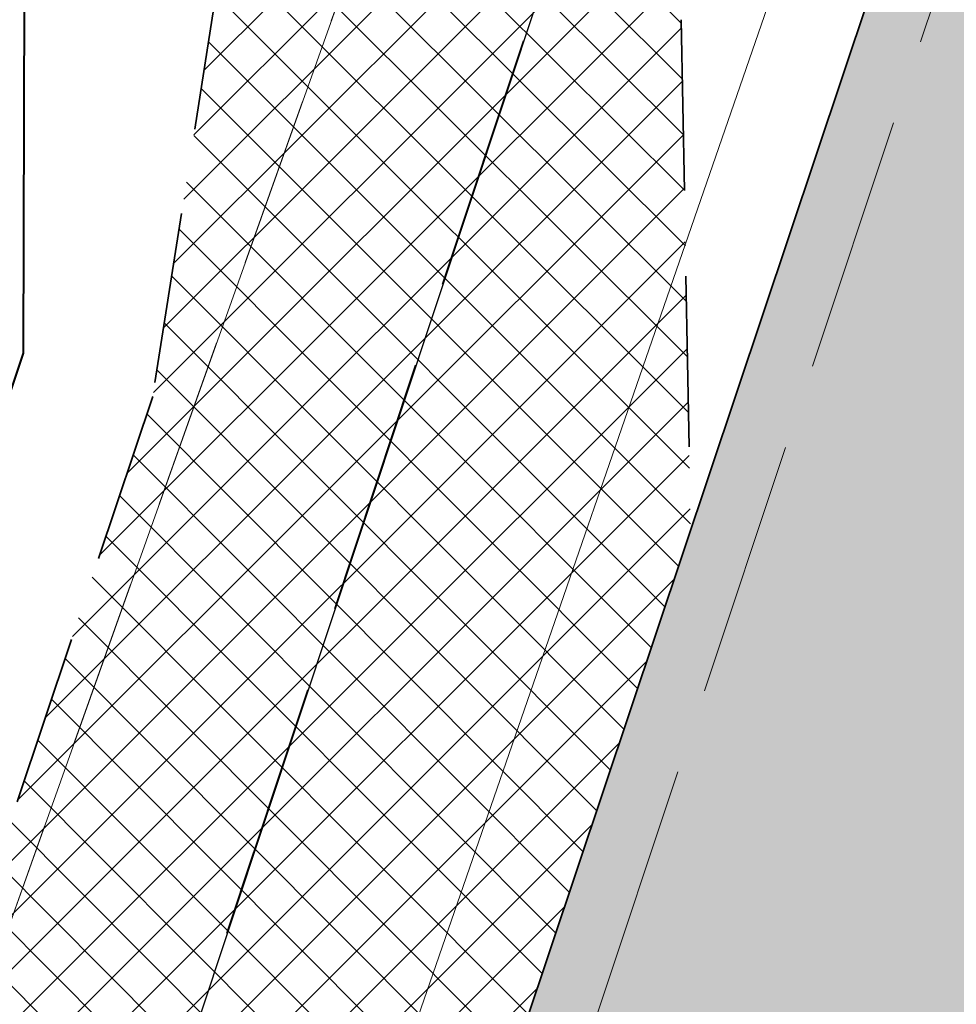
# Model space of a CAD drawing. Header units: metres. Extents: x 6599594 to 6600699, y 5687867 to 5691114.
# Tile 67 of 256: x 6599853.44 to 6599858.91, y 5688585.83 to 5688591.59. Entities that reach past the tile are written whole.
import ezdxf

# ---------------------------------------------------------------- set-up
doc = ezdxf.new("R2010")
doc.units = ezdxf.units.M
doc.header["$MEASUREMENT"] = 0
for name, pattern in [('1', [0]), ('3_EGBZ', [1.5, 1, -0.5]), ('BTO', [0]), ('BUG', [1.5, 1, -0.5]), ('GUK', [2, 1.5, -0.5]), ('GUZ', [1, 0.5, -0.5]), ('L_0_04', [1.5, 1, -0.5]), ('L_0_06', [2, 1.5, -0.5])]:
    doc.linetypes.add(name, pattern=pattern)
for name, color, linetype, lineweight in [('_dren', 30, '3_EGBZ', 40), ('_kolor chodnik', 50, '1', 5), ('_kolor jezdnia', 4, '1', 0), ('_kolor zjazdy kostka', 7, '1', 5), ('_kolor ścieżka @ 1', 10, '1', 0), ('_kraweznik', 7, 'CONTINUOUS', 35), ('_obrzeze', 10, 'BUG', 35), ('_podział mój', 201, 'BTO', 40), ('Dzialki', 130, '1', 30), ('Kontury', 252, 'GUK', 9), ('OT_Komunikacja', 7, 'CONTINUOUS', 0), ('OT_ZagospodarowanieTerenu', 7, 'CONTINUOUS', 0), ('Uzytki', 252, 'GUZ', 9)]:
    doc.layers.add(name, color=color, linetype=linetype, lineweight=lineweight)
pattern_1 = [(45, (0, 0), (-0.1414213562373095, 0.1414213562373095), []), (135, (0, 0), (-0.1414213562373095, -0.1414213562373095), [])]

# ---------------------------------------------------------------- blocks, each defined once
blk = doc.blocks.new('hhh')
at = {"layer": '_podział mój'}
for p, q in [((6599853.466151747, 5688593.232024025), (6599853.455783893, 5688589.641253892)), ((6599853.455783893, 5688589.641253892), (6599838.712247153, 5688545.593856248))]:
    blk.add_line(p, q, dxfattribs=at)

msp = doc.modelspace()

# ---------------------------------------------------------------- hatches: boundary and pattern name
at = {"layer": '_kolor chodnik'}
h = msp.add_hatch(dxfattribs=at)
h.set_pattern_fill('ANSI37', color=256, scale=1.6)
h.set_pattern_definition(pattern_1)
h.paths.add_polyline_path([(6599849.938171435, 5688542.085872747), (6599852.232147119, 5688548.938742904), (6599853.573135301, 5688548.489851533), (6599853.827082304, 5688549.248475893), (6599851.793849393, 5688549.929093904), (6599849.895278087, 5688548.982823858), (6599847.823506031, 5688542.793750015)])
edge = h.paths.add_edge_path()
edge.add_line((6600018.106075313, 5689087.454911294), (6600022.42781917, 5689091.229234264))
edge.add_line((6600022.42781917, 5689091.229234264), (6600020.233254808, 5689093.742094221))
edge.add_line((6600020.233254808, 5689093.742094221), (6600017.159471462, 5689091.057656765))
edge.add_arc((6600023.275194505, 5689085.385140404), 8.34143334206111, 137.1531558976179, 148.8016577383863)
edge.add_line((6600016.140105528, 5689089.706021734), (6600018.106075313, 5689087.454911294))
h.paths.add_polyline_path([(6600038.501784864, 5689187.59229436), (6600037.906968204, 5689187.700586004), (6600037.638296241, 5689186.224843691), (6600038.240083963, 5689186.115282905)])
h.paths.add_polyline_path([(6600069.098302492, 5689360.276020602), (6600068.321239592, 5689360.413462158), (6600068.064048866, 5689358.936495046), (6600068.836639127, 5689358.799546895)])
h.paths.add_polyline_path([(6600082.393785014, 5689362.950258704), (6600082.941124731, 5689366.103121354), (6600081.481377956, 5689366.361351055), (6600080.923159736, 5689363.210828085)])
h.paths.add_polyline_path([(6600074.022236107, 5689388.065861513), (6600072.983907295, 5689388.249860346), (6600072.723374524, 5689386.772538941), (6600073.760538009, 5689386.588865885)])
h.paths.add_polyline_path([(6600105.602402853, 5689486.45426531), (6600106.738797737, 5689489.760539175), (6600105.28818975, 5689490.281952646), (6600104.132785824, 5689486.965912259)])
h.paths.add_polyline_path([(6600132.519778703, 5689678.737346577), (6600131.636986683, 5689678.922259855), (6600131.330470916, 5689677.453953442), (6600132.212256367, 5689677.269208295)])
h.paths.add_polyline_path([(6600156.649397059, 5689798.7449027), (6600156.48800471, 5689797.95886096), (6600157.450195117, 5689797.757316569), (6600157.615023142, 5689798.542205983)])
h.paths.add_polyline_path([(6600189.055358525, 5689948.643107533), (6600187.902868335, 5689948.884512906), (6600187.600024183, 5689947.417400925), (6600188.748131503, 5689947.176379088)])
edge = h.paths.add_edge_path()
edge.add_line((6600204.459383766, 5690032.969035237), (6600204.153258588, 5690031.227801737))
edge.add_arc((6600202.328347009, 5690027.299936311), 4.331100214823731, 41.853001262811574, 65.08011546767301, ccw=False)
edge.add_arc((6600032.903931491, 5690051.979071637), 174.020003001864, 352.8070218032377, 353.495463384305)
edge.add_arc((6600202.372679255, 5690027.343587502), 5.999999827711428, 55.12102442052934, 69.64815978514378)
edge = h.paths.add_edge_path()
edge.add_line((6600205.046027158, 5690040.265402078), (6600204.972740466, 5690038.483452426))
edge.add_arc((6600203.986269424, 5690044.401803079), 5.999999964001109, 279.4630688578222, 294.9140560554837)
edge.add_line((6600206.513819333, 5690038.960158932), (6600206.607027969, 5690041.030672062))
edge.add_arc((6600203.986269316, 5690044.401803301), 4.270000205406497, 284.3702444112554, 307.86193139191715, ccw=False)
edge = h.paths.add_edge_path()
edge.add_arc((6600203.547470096, 5690044.558759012), 6.446878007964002, 324.43500910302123, 356.20133685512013, ccw=False)
edge.add_arc((6600203.986269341, 5690044.401803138), 6.000000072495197, 323.2169970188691, 357.4193489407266)
h.paths.add_polyline_path([(6600208.910055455, 5690121.713696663), (6600208.146285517, 5690121.748120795), (6600207.125602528, 5690121.794124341), (6600209.971605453, 5690121.665851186)])
edge = h.paths.add_edge_path()
edge.add_line((6600238.769818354, 5690481.648294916), (6600240.338176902, 5690490.87374652))
edge.add_line((6600240.338176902, 5690490.87374652), (6600241.251295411, 5690510.829461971))
edge.add_line((6600241.251295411, 5690510.829461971), (6600239.524022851, 5690510.928942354))
edge.add_line((6600239.524022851, 5690510.928942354), (6600238.633343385, 5690491.167757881))
edge.add_line((6600238.633343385, 5690491.167757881), (6600234.579716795, 5690467.661262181))
edge.add_line((6600234.579716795, 5690467.661262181), (6600234.449796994, 5690464.966873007))
edge.add_arc((6600242.443669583, 5690464.607462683), 8.001948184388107, 177.4256737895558, 268.2543056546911)
edge.add_line((6600242.199903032, 5690456.609228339), (6600242.216657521, 5690457.359274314))
edge.add_line((6600242.216657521, 5690457.359274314), (6600242.305257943, 5690458.836738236))
edge.add_arc((6600242.444504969, 5690464.607952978), 5.772894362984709, 177.0298084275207, 268.6178439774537, ccw=False)
edge.add_line((6600236.679365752, 5690464.907083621), (6600236.951876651, 5690470.95443634))
edge.add_line((6600236.951876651, 5690470.95443634), (6600238.15078669, 5690478.210832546))
edge.add_line((6600238.15078669, 5690478.210832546), (6600238.769818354, 5690481.648294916))
h.paths.add_polyline_path([(6600238.769818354, 5690481.648294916), (6600238.15078669, 5690478.210832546), (6600239.670056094, 5690477.930590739), (6600240.266710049, 5690481.376366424)])
edge = h.paths.add_edge_path()
edge.add_line((6600223.366500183, 5690460.339976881), (6600223.278629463, 5690457.997544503))
edge.add_arc((6600220.967166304, 5690465.656339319), 7.999999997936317, 286.7940807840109, 300.2738222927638)
edge.add_line((6600225.000231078, 5690458.747331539), (6600225.240084, 5690461.623695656))
edge.add_arc((6600221.105749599, 5690465.648640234), 5.76999998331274, 293.06724424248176, 315.7681070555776, ccw=False)
edge = h.paths.add_edge_path()
edge.add_arc((6600220.025145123, 5690444.676291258), 5.770000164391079, 37.996647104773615, 59.94382588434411, ccw=False)
edge.add_line((6600224.572175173, 5690448.22839199), (6600224.817793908, 5690451.081798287))
edge.add_arc((6600220.025145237, 5690444.676291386), 7.999999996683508, 53.19588653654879, 68.15166733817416)
edge.add_line((6600223.00235276, 5690452.101669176), (6600222.91504296, 5690449.670427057))
edge = h.paths.add_edge_path()
edge.add_arc((6600221.105749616, 5690465.648640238), 7.999999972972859, 328.0222308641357, 357.0132597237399)
edge.add_line((6600229.094882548, 5690465.23180147), (6600229.218816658, 5690467.593604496))
edge.add_line((6600229.218816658, 5690467.593604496), (6600228.218919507, 5690467.645774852))
edge.add_line((6600228.218919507, 5690467.645774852), (6600227.891778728, 5690461.411918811))
h.paths.add_polyline_path([(6600200.980142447, 5690012.236744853), (6600202.317278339, 5690011.956662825), (6600202.522293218, 5690012.935421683), (6600201.182321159, 5690013.216097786)])
h.paths.add_polyline_path([(6600196.457878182, 5689983.98337835), (6600195.202332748, 5689984.246370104), (6600194.899091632, 5689982.777335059), (6600196.150355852, 5689982.515240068)])
edge = h.paths.add_edge_path()
edge.add_line((6600112.305909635, 5689517.991018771), (6600112.691041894, 5689519.807934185))
edge.add_line((6600112.691041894, 5689519.807934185), (6600113.245521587, 5689522.423769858))
edge.add_line((6600113.245521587, 5689522.423769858), (6600111.553124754, 5689522.782507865))
edge.add_line((6600111.553124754, 5689522.782507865), (6600107.405864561, 5689503.21722655))
edge.add_line((6600107.405864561, 5689503.21722655), (6600099.494506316, 5689480.361667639))
edge.add_line((6600099.494506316, 5689480.361667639), (6600099.182814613, 5689478.891218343))
edge.add_arc((6600107.008997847, 5689477.232359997), 8.000059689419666, 168.0325629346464, 257.7529108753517)
edge.add_line((6600105.311960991, 5689469.414366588), (6600105.784990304, 5689471.593619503))
edge.add_arc((6600107.008927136, 5689477.232314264), 5.769999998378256, 168.0321375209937, 257.7533362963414, ccw=False)
edge.add_line((6600101.364343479, 5689478.42879883), (6600101.647245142, 5689479.76342708))
edge.add_line((6600101.647245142, 5689479.76342708), (6600104.132785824, 5689486.965912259))
edge.add_line((6600104.132785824, 5689486.965912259), (6600105.28818975, 5689490.281952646))
edge.add_line((6600105.28818975, 5689490.281952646), (6600108.240043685, 5689498.809726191))
edge.add_line((6600108.240043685, 5689498.809726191), (6600112.305909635, 5689517.991018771))
h.paths.add_polyline_path([(6600136.009573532, 5689645.499114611), (6600138.333647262, 5689645.012304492), (6600138.661671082, 5689646.578318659), (6600134.869459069, 5689647.372651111)])
at = {"layer": '_kolor jezdnia'}
h = msp.add_hatch(dxfattribs=at)
h.set_pattern_fill('ANSI37', color=4, scale=3.5)
h.set_pattern_definition([(45, (0, 0), (-0.3093592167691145, 0.3093592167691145), []), (135, (0, 0), (-0.3093592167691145, -0.3093592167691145), [])])
edge = h.paths.add_edge_path()
edge.add_line((6599833.066047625, 5688539.933393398), (6599850.649511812, 5688527.983462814))
edge.add_arc((6599857.337592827, 5688536.653968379), 10.95025544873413, 169.5012687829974, 232.3548431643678, ccw=False)
edge.add_arc((6599858.085851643, 5688536.618142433), 11.69295282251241, 162.2507788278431, 169.9967502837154, ccw=False)
edge.add_line((6599846.949484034, 5688540.182754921), (6599847.823506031, 5688542.793750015))
edge.add_line((6599847.823506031, 5688542.793750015), (6599849.895278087, 5688548.982823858))
edge.add_line((6599849.895278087, 5688548.982823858), (6599852.434748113, 5688556.56906746))
edge.add_line((6599852.434748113, 5688556.56906746), (6599928.48625871, 5688783.760284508))
edge.add_line((6599928.48625871, 5688783.760284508), (6599931.025728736, 5688791.34652811))
edge.add_line((6599931.025728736, 5688791.34652811), (6599996.657773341, 5688987.411326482))
edge.add_line((6599996.657773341, 5688987.411326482), (6599999.197243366, 5688994.997570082))
edge.add_line((6599999.197243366, 5688994.997570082), (6600021.930100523, 5689062.908193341))
edge.add_line((6600021.930100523, 5689062.908193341), (6600017.620224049, 5689067.371531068))
edge.add_line((6600017.620224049, 5689067.371531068), (6600016.714558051, 5689064.654078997))
edge.add_line((6600016.714558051, 5689064.654078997), (6600012.423620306, 5689051.835617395))
edge.add_line((6600012.423620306, 5689051.835617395), (6600009.884150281, 5689044.249373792))
edge.add_line((6600009.884150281, 5689044.249373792), (6599977.53516164, 5688947.612159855))
edge.add_line((6599977.53516164, 5688947.612159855), (6599974.995691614, 5688940.025916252))
edge.add_line((6599974.995691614, 5688940.025916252), (6599942.096912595, 5688841.746295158))
edge.add_line((6599942.096912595, 5688841.746295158), (6599939.557442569, 5688834.160051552))
edge.add_line((6599939.557442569, 5688834.160051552), (6599882.679288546, 5688664.246042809))
edge.add_line((6599882.679288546, 5688664.246042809), (6599880.139818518, 5688656.659799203))
edge.add_line((6599880.139818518, 5688656.659799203), (6599852.46454386, 5688573.984527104))
edge.add_line((6599852.46454386, 5688573.984527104), (6599842.470137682, 5688544.127903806))
edge.add_arc((6599835.706422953, 5688546.652910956), 7.219660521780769, 248.5480913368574, 339.52856074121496, ccw=False)
h.paths.add_polyline_path([(6600044.653202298, 5689172.271628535), (6600046.276244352, 5689181.431901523), (6600047.759199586, 5689189.801539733), (6600051.0603021, 5689208.432603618), (6600052.368792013, 5689215.817578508), (6600054.808584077, 5689229.587499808), (6600056.11707399, 5689236.972474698), (6600057.346666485, 5689243.912161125), (6600058.655146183, 5689251.297078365), (6600058.831439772, 5689252.292060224), (6600060.098987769, 5689259.445963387), (6600060.139929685, 5689259.677035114), (6600061.407468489, 5689266.830886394), (6600072.329030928, 5689328.470998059), (6600073.637511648, 5689335.855921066), (6600077.337304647, 5689356.73715072), (6600078.820259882, 5689365.106788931), (6600081.142794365, 5689378.214921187), (6600082.538516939, 5689386.092227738), (6600095.187867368, 5689457.483787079), (6600091.082877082, 5689465.8405575), (6600089.043088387, 5689454.328211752), (6600087.870641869, 5689447.711051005), (6600087.560133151, 5689445.958573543), (6600086.562151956, 5689440.326076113), (6600082.433200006, 5689417.022719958), (6600080.95024477, 5689408.65308175), (6600077.202698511, 5689387.502337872), (6600075.719743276, 5689379.132699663), (6600073.469199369, 5689366.430874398), (6600071.986244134, 5689358.061236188), (6600069.98686466, 5689346.776955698), (6600068.591142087, 5689338.899649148), (6600065.559290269, 5689321.78820693), (6600064.163567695, 5689313.910900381), (6600059.719426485, 5689288.828650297), (6600058.323703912, 5689280.951343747), (6600057.563846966, 5689276.662793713), (6600056.168124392, 5689268.785487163), (6600054.804920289, 5689261.091711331), (6600053.409197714, 5689253.21440478), (6600053.264817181, 5689252.399536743), (6600051.869094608, 5689244.522230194), (6600051.183555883, 5689240.653124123), (6600049.787833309, 5689232.775817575), (6600046.593849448, 5689214.749319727), (6600045.198126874, 5689206.872013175), (6600044.41754409, 5689202.466488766), (6600042.934588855, 5689194.096850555), (6600036.429952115, 5689157.38538759), (6600034.946996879, 5689149.01574938), (6600030.579776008, 5689124.367629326), (6600027.529365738, 5689107.151445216), (6600024.895072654, 5689094.014582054), (6600030.583685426, 5689094.264316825), (6600032.945013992, 5689106.191885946), (6600043.170247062, 5689163.901990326)])
edge = h.paths.add_edge_path()
edge.add_line((6600111.106812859, 5689535.144351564), (6600111.256844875, 5689535.85214863))
edge.add_line((6600111.256844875, 5689535.85214863), (6600112.915748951, 5689543.678261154))
edge.add_line((6600112.915748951, 5689543.678261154), (6600117.304772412, 5689564.384094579))
edge.add_line((6600117.304772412, 5689564.384094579), (6600119.067357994, 5689572.699339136))
edge.add_line((6600119.067357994, 5689572.699339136), (6600120.087667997, 5689577.512794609))
edge.add_line((6600120.087667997, 5689577.512794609), (6600121.642890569, 5689584.849775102))
edge.add_line((6600121.642890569, 5689584.849775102), (6600128.436769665, 5689616.900852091))
edge.add_line((6600128.436769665, 5689616.900852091), (6600129.991992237, 5689624.237832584))
edge.add_line((6600129.991992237, 5689624.237832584), (6600132.660554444, 5689636.827148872))
edge.add_line((6600132.660554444, 5689636.827148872), (6600133.208838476, 5689639.444704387))
edge.add_line((6600133.208838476, 5689639.444704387), (6600134.848957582, 5689647.274775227))
edge.add_line((6600134.848957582, 5689647.274775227), (6600138.97649476, 5689666.979995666))
edge.add_line((6600138.97649476, 5689666.979995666), (6600140.51410642, 5689674.320687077))
edge.add_line((6600140.51410642, 5689674.320687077), (6600145.209128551, 5689696.735129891))
edge.add_line((6600145.209128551, 5689696.735129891), (6600146.746740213, 5689704.075821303))
edge.add_line((6600146.746740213, 5689704.075821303), (6600151.462308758, 5689726.588354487))
edge.add_line((6600151.462308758, 5689726.588354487), (6600152.999920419, 5689733.929045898))
edge.add_line((6600152.999920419, 5689733.929045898), (6600155.244070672, 5689744.642813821))
edge.add_line((6600155.244070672, 5689744.642813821), (6600156.781682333, 5689751.983505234))
edge.add_line((6600156.781682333, 5689751.983505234), (6600161.635515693, 5689775.156126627))
edge.add_line((6600161.635515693, 5689775.156126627), (6600163.378142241, 5689783.475576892))
edge.add_line((6600163.378142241, 5689783.475576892), (6600163.850769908, 5689785.731942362))
edge.add_line((6600163.850769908, 5689785.731942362), (6600167.028500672, 5689800.902704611))
edge.add_line((6600167.028500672, 5689800.902704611), (6600179.49088801, 5689860.399222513))
edge.add_line((6600179.49088801, 5689860.399222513), (6600181.233514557, 5689868.718672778))
edge.add_line((6600181.233514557, 5689868.718672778), (6600181.84713393, 5689871.648144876))
edge.add_line((6600181.84713393, 5689871.648144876), (6600183.384745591, 5689878.988836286))
edge.add_line((6600183.384745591, 5689878.988836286), (6600184.935818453, 5689886.393792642))
edge.add_line((6600184.935818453, 5689886.393792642), (6600186.575937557, 5689894.223863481))
edge.add_line((6600186.575937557, 5689894.223863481), (6600194.05133812, 5689929.912074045))
edge.add_line((6600194.05133812, 5689929.912074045), (6600195.691457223, 5689937.742144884))
edge.add_line((6600195.691457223, 5689937.742144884), (6600202.915799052, 5689972.231779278))
edge.add_line((6600202.915799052, 5689972.231779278), (6600204.555918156, 5689980.061850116))
edge.add_line((6600204.555918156, 5689980.061850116), (6600206.062781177, 5689987.255744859))
edge.add_line((6600206.062781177, 5689987.255744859), (6600207.702900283, 5689995.085815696))
edge.add_line((6600207.702900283, 5689995.085815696), (6600210.232559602, 5690007.162628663))
edge.add_line((6600210.232559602, 5690007.162628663), (6600211.694938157, 5690014.144150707))
edge.add_arc((6600028.177652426, 5690052.584442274), 187.5000004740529, 348.1696294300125, 357.4195276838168)
edge.add_line((6600215.487522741, 5690044.142720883), (6600208.310270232, 5690026.480446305))
edge.add_arc((6600032.903933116, 5690051.97907145), 177.2500013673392, 348.1696294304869, 351.7289130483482, ccw=False)
edge.add_line((6600206.38894146, 5690015.640182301), (6600205.966941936, 5690013.625519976))
edge.add_line((6600205.966941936, 5690013.625519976), (6600204.326822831, 5690005.795449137))
edge.add_line((6600204.326822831, 5690005.795449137), (6600197.076961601, 5689971.183982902))
edge.add_line((6600197.076961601, 5689971.183982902), (6600195.334335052, 5689962.864532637))
edge.add_line((6600195.334335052, 5689962.864532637), (6600193.44722506, 5689953.855305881))
edge.add_line((6600193.44722506, 5689953.855305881), (6600191.909227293, 5689946.512771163))
edge.add_line((6600191.909227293, 5689946.512771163), (6600185.496844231, 5689915.899498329))
edge.add_line((6600185.496844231, 5689915.899498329), (6600183.856521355, 5689908.068454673))
edge.add_line((6600183.856521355, 5689908.068454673), (6600182.066605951, 5689899.523243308))
edge.add_line((6600182.066605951, 5689899.523243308), (6600180.32407057, 5689891.204228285))
edge.add_line((6600180.32407057, 5689891.204228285), (6600174.320344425, 5689862.541919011))
edge.add_line((6600174.320344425, 5689862.541919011), (6600172.577809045, 5689854.222903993))
edge.add_line((6600172.577809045, 5689854.222903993), (6600163.663810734, 5689811.666703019))
edge.add_line((6600163.663810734, 5689811.666703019), (6600162.023782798, 5689803.837067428))
edge.add_line((6600162.023782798, 5689803.837067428), (6600160.924220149, 5689798.587659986))
edge.add_line((6600160.924220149, 5689798.587659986), (6600159.279208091, 5689790.734229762))
edge.add_line((6600159.279208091, 5689790.734229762), (6600157.107250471, 5689780.365115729))
edge.add_line((6600157.107250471, 5689780.365115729), (6600155.462238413, 5689772.511685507))
edge.add_line((6600155.462238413, 5689772.511685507), (6600153.380318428, 5689762.572418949))
edge.add_line((6600153.380318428, 5689762.572418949), (6600151.735124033, 5689754.718118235))
edge.add_line((6600151.735124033, 5689754.718118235), (6600148.586504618, 5689739.686336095))
edge.add_line((6600148.586504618, 5689739.686336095), (6600146.885007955, 5689731.563243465))
edge.add_line((6600146.885007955, 5689731.563243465), (6600141.75088822, 5689707.052510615))
edge.add_line((6600141.75088822, 5689707.052510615), (6600140.110896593, 5689699.223048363))
edge.add_line((6600140.110896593, 5689699.223048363), (6600133.483561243, 5689667.583574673))
edge.add_line((6600133.483561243, 5689667.583574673), (6600131.860394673, 5689659.834436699))
edge.add_line((6600131.860394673, 5689659.834436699), (6600131.740984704, 5689659.26436315))
edge.add_line((6600131.740984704, 5689659.26436315), (6600130.117814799, 5689651.515209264))
edge.add_line((6600130.117814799, 5689651.515209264), (6600127.27873359, 5689637.961189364))
edge.add_line((6600127.27873359, 5689637.961189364), (6600126.924568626, 5689636.290366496))
edge.add_line((6600126.924568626, 5689636.290366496), (6600125.166244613, 5689627.995226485))
edge.add_line((6600125.166244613, 5689627.995226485), (6600118.009503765, 5689594.232298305))
edge.add_line((6600118.009503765, 5689594.232298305), (6600116.25117975, 5689585.937158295))
edge.add_line((6600116.25117975, 5689585.937158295), (6600113.665314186, 5689573.737975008))
edge.add_line((6600113.665314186, 5689573.737975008), (6600111.898534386, 5689565.402943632))
edge.add_line((6600111.898534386, 5689565.402943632), (6600104.889982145, 5689532.339115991))
edge.add_line((6600104.889982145, 5689532.339115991), (6600103.22663594, 5689524.492047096))
edge.add_line((6600103.22663594, 5689524.492047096), (6600096.623876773, 5689493.342605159))
edge.add_line((6600096.623876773, 5689493.342605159), (6600094.968986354, 5689485.535427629))
edge.add_line((6600094.968986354, 5689485.535427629), (6600094.300101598, 5689482.379870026))
edge.add_line((6600094.300101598, 5689482.379870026), (6600099.182814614, 5689478.891218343))
edge.add_line((6600099.182814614, 5689478.891218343), (6600099.494506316, 5689480.361667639))
edge.add_line((6600099.494506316, 5689480.361667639), (6600111.106812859, 5689535.144351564))
edge = h.paths.add_edge_path()
edge.add_arc((6600239.213891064, 5690851.400367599), 10.00000000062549, -2.8342403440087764, 76.13703556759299, ccw=False)
edge.add_line((6600249.201658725, 5690850.905901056), (6600249.082723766, 5690848.503524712))
edge.add_line((6600249.082723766, 5690848.503524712), (6600247.016487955, 5690806.767468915))
edge.add_line((6600247.016487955, 5690806.767468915), (6600246.092398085, 5690789.152178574))
edge.add_line((6600246.092398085, 5690789.152178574), (6600233.768116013, 5690572.015170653))
edge.add_line((6600233.768116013, 5690572.015170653), (6600228.959056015, 5690465.296202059))
edge.add_line((6600228.959056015, 5690465.296202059), (6600234.588724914, 5690465.017134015))
edge.add_line((6600234.588724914, 5690465.017134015), (6600239.262540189, 5690571.767576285))
edge.add_line((6600239.262540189, 5690571.767576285), (6600252.50503885, 5690806.400146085))
edge.add_line((6600252.50503885, 5690806.400146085), (6600254.569211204, 5690848.094521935))
edge.add_arc((6600262.559425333, 5690847.6989487), 7.999999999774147, 76.13703557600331, 177.1657596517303, ccw=False)
edge.add_line((6600264.476229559, 5690855.465921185), (6600241.609896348, 5690861.109083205))
edge = h.paths.add_edge_path()
edge.add_line((6600250.031475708, 5690451.625307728), (6600250.231741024, 5690455.772579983))
edge.add_line((6600250.231741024, 5690455.772579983), (6600246.257763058, 5690456.417303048))
edge.add_line((6600246.257763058, 5690456.417303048), (6600242.171761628, 5690456.61060902))
edge.add_arc((6600242.563100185, 5690464.586983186), 7.985968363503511, 176.9123644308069, 267.1911945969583, ccw=False)
edge.add_line((6600234.588724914, 5690465.017134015), (6600228.959056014, 5690465.296202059))
edge.add_arc((6600220.965133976, 5690465.657286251), 8.002072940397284, 267.8289300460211, 357.413716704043, ccw=False)
edge.add_line((6600220.661989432, 5690457.660957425), (6600212.406915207, 5690458.119572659))
edge.add_line((6600212.406915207, 5690458.119572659), (6600208.431872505, 5690457.817501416))
edge.add_line((6600208.431872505, 5690457.817501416), (6600208.233912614, 5690454.548331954))
edge.add_line((6600208.233912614, 5690454.548331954), (6600212.129565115, 5690453.127270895))
edge.add_line((6600212.129565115, 5690453.127270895), (6600218.640548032, 5690452.76554962))
edge.add_line((6600218.640548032, 5690452.76554962), (6600216.486747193, 5690452.885205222))
edge.add_line((6600216.486747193, 5690452.885205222), (6600220.468905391, 5690452.663974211))
edge.add_arc((6600220.025145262, 5690444.676291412), 7.99999997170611, -0.3386579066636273, 86.8201700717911, ccw=False)
edge.add_line((6600228.025005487, 5690444.629006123), (6600227.803602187, 5690439.649256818))
edge.add_line((6600227.803602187, 5690439.649256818), (6600226.885525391, 5690435.936828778))
edge.add_line((6600226.885525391, 5690435.936828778), (6600225.534849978, 5690405.967249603))
edge.add_line((6600225.534849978, 5690405.967249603), (6600226.115199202, 5690402.187514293))
edge.add_line((6600226.115199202, 5690402.187514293), (6600213.445139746, 5690121.008786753))
edge.add_line((6600213.445139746, 5690121.008786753), (6600213.352800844, 5690118.960058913))
edge.add_line((6600213.352800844, 5690118.960058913), (6600209.980184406, 5690044.131649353))
edge.add_arc((6600203.98626942, 5690044.401803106), 5.999999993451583, 257.4162346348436, 357.41934921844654, ccw=False)
edge.add_line((6600202.679069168, 5690038.545931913), (6600201.589735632, 5690033.666039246))
edge.add_line((6600201.589735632, 5690033.666039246), (6600203.67987942, 5690033.199458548))
edge.add_arc((6600202.372679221, 5690027.343587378), 5.999999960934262, -8.27108729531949, 77.41623506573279, ccw=False)
edge.add_line((6600208.310270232, 5690026.480446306), (6600215.487522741, 5690044.142720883))
edge.add_line((6600215.487522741, 5690044.142720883), (6600216.199687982, 5690059.9446614))
edge.add_line((6600216.199687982, 5690059.9446614), (6600216.537356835, 5690067.437056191))
edge.add_line((6600216.537356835, 5690067.437056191), (6600223.893528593, 5690230.66011469))
edge.add_line((6600223.893528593, 5690230.66011469), (6600224.231197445, 5690238.152509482))
edge.add_line((6600224.231197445, 5690238.152509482), (6600233.507835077, 5690443.987992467))
edge.add_arc((6600241.499722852, 5690443.627812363), 7.999999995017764, 87.29208981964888, 177.4195277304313, ccw=False)
edge.add_line((6600241.877677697, 5690451.618879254), (6600246.021541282, 5690451.422886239))
edge.add_line((6600246.021541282, 5690451.422886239), (6600246.427694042, 5690451.44338883))
edge.add_line((6600246.427694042, 5690451.44338883), (6600246.79397003, 5690451.461878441))
edge.add_line((6600246.79397003, 5690451.461878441), (6600250.031475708, 5690451.625307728))
edge = h.paths.add_edge_path()
edge.add_line((6600007.33756506, 5689086.20374581), (6600006.980466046, 5689080.740822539))
edge.add_line((6600006.980466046, 5689080.740822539), (6600007.229745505, 5689080.720859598))
edge.add_line((6600007.229745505, 5689080.720859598), (6600008.093335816, 5689080.601653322))
edge.add_line((6600008.093335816, 5689080.601653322), (6600008.702681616, 5689080.53831051))
edge.add_arc((6600008.140193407, 5689070.554142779), 9.999999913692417, -18.557800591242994, 86.77547804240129, ccw=False)
edge.add_line((6600017.620224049, 5689067.371531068), (6600021.930100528, 5689062.908193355))
edge.add_arc((6599734.83819726, 5689159.011261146), 302.7499967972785, 341.4922000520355, 343.8640860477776)
edge.add_arc((6600034.895369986, 5689072.315877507), 9.581213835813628, 98.63328270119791, 164.5273290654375, ccw=False)
edge.add_line((6600033.457137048, 5689081.788529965), (6600033.832640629, 5689081.798737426))
edge.add_line((6600033.832640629, 5689081.798737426), (6600034.422462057, 5689082.05700874))
edge.add_line((6600034.422462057, 5689082.05700874), (6600036.833623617, 5689082.139040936))
edge.add_line((6600036.833623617, 5689082.139040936), (6600036.730225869, 5689087.148851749))
edge.add_line((6600036.730225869, 5689087.148851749), (6600036.579860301, 5689087.134303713))
edge.add_arc((6600036.479565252, 5689093.136286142), 6.002820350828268, 169.1687651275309, 270.9573417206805, ccw=False)
edge.add_line((6600030.583685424, 5689094.264316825), (6600024.895072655, 5689094.014582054))
edge.add_arc((6600015.200558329, 5689096.162123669), 9.929528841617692, 271.0943432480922, 347.5094668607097, ccw=False)
edge.add_arc((6600014.909438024, 5689089.646776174), 3.446070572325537, 264.4236009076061, 278.0194998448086, ccw=False)
edge.add_line((6600014.574573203, 5689086.217014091), (6600014.299554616, 5689086.232508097))
edge.add_line((6600014.299554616, 5689086.232508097), (6600010.474232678, 5689086.448019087))
edge.add_line((6600010.474232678, 5689086.448019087), (6600007.33756506, 5689086.20374581))
edge = h.paths.add_edge_path()
edge.add_line((6600105.490725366, 5689463.953528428), (6600106.927559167, 5689464.047234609))
edge.add_line((6600106.927559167, 5689464.047234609), (6600107.835, 5689468.66))
edge.add_line((6600107.835, 5689468.66), (6600105.311960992, 5689469.414366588))
edge.add_arc((6600107.008997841, 5689477.232359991), 8.000059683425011, 168.0325628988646, 257.75291091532, ccw=False)
edge.add_line((6600099.182814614, 5689478.891218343), (6600094.300101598, 5689482.379870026))
edge.add_arc((6600586.245114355, 5689378.104238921), 502.8750369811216, 168.032376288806, 169.9522165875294)
edge.add_line((6600091.082877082, 5689465.8405575), (6600095.187867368, 5689457.483787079))
edge.add_arc((6600103.065173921, 5689456.088064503), 8.000000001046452, 77.7533362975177, 169.9524553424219, ccw=False)
edge.add_line((6600104.762140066, 5689463.906012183), (6600105.490725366, 5689463.953528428))
at = {"layer": '_kolor zjazdy kostka'}
h = msp.add_hatch(dxfattribs=at)
h.set_pattern_fill('ANSI37', color=256, scale=1.6)
h.set_pattern_definition(pattern_1)
h.paths.add_polyline_path([(6600244.137440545, 5690813.934732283), (6600242.369522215, 5690814.022127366), (6600242.097568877, 5690808.528921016), (6600243.865482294, 5690808.441426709)])
h.paths.add_polyline_path([(6600247.012128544, 5690806.679412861), (6600247.442736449, 5690815.377295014), (6600247.393289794, 5690814.378518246), (6600247.113277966, 5690808.722537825)])
h.paths.add_polyline_path([(6600242.297085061, 5690788.088808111), (6600240.958726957, 5690788.155683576), (6600240.648818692, 5690782.664569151), (6600241.987258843, 5690782.599147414)])
h.paths.add_polyline_path([(6600245.558275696, 5690780.919298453), (6600246.037231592, 5690789.405686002), (6600244.985820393, 5690788.453468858), (6600244.612601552, 5690781.981345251)])
h.paths.add_polyline_path([(6600241.348405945, 5690723.711515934), (6600242.272017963, 5690722.691689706), (6600242.749709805, 5690731.155680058), (6600241.698138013, 5690730.203317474), (6600241.472690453, 5690726.27550499)])
h.paths.add_polyline_path([(6600225.772794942, 5690394.589141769), (6600224.731429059, 5690393.637598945), (6600224.461246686, 5690387.644646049), (6600225.412923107, 5690386.603142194)])
h.paths.add_polyline_path([(6600223.012390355, 5690333.280720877), (6600223.372595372, 5690341.272607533), (6600222.32835346, 5690340.318436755), (6600222.058239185, 5690334.324941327)])
h.paths.add_polyline_path([(6600215.496388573, 5690166.390602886), (6600215.856593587, 5690174.382489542), (6600214.812834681, 5690173.428760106), (6600214.542018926, 5690167.435062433)])
h.paths.add_polyline_path([(6600212.446537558, 5690121.053392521), (6600213.399499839, 5690120.010473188), (6600213.788744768, 5690128.503024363), (6600212.745135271, 5690127.54943145)])
h.paths.add_polyline_path([(6600209.977420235, 5690121.665589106), (6600210.225142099, 5690127.162117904), (6600207.346107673, 5690127.291879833), (6600207.119593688, 5690121.794395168)])
h.paths.add_polyline_path([(6600207.950178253, 5690070.725854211), (6600204.880846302, 5690070.828947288), (6600204.643784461, 5690065.333808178), (6600207.702521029, 5690065.204598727)])
h.paths.add_polyline_path([(6600200.981479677, 5690012.236464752), (6600199.969248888, 5690007.339980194), (6600201.282587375, 5690007.064882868), (6600202.31726072, 5690011.956666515)])
h.paths.add_polyline_path([(6600193.613960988, 5689970.406358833), (6600192.398010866, 5689970.660657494), (6600191.286205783, 5689965.274578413), (6600192.486379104, 5689965.023185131)])
h.paths.add_polyline_path([(6600189.061271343, 5689948.671423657), (6600189.98413328, 5689953.050774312), (6600188.818902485, 5689953.32186217), (6600187.908781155, 5689948.91282903)])
h.paths.add_polyline_path([(6600180.976201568, 5689915.317449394), (6600179.952861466, 5689910.421322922), (6600181.008474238, 5689910.200199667), (6600182.033843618, 5689915.09540201)])
h.paths.add_polyline_path([(6600176.508279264, 5689893.538690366), (6600177.476023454, 5689893.335973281), (6600178.603605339, 5689898.719146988), (6600177.636002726, 5689898.922290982)])
h.paths.add_polyline_path([(6600179.28182965, 5689859.401159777), (6600180.522246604, 5689860.211927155), (6600181.057490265, 5689860.561775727), (6600183.598022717, 5689860.029600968), (6600184.726606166, 5689865.412570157), (6600182.186324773, 5689865.943033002), (6600181.604764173, 5689866.832779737), (6600181.024456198, 5689867.720610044)])
h.paths.add_polyline_path([(6600160.200810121, 5689810.862606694), (6600159.232772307, 5689811.065842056), (6600158.207991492, 5689806.171529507), (6600159.175735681, 5689805.968812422)])
h.paths.add_polyline_path([(6600156.49391753, 5689797.987177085), (6600155.463416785, 5689793.068691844), (6600156.431160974, 5689792.865974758), (6600157.461419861, 5689797.784520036)])
edge = h.paths.add_edge_path()
edge.add_arc((6600173.111981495, 5689800.679690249), 5.999999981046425, 204.673115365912, 239.5411154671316, ccw=False)
edge.add_arc((6600173.162096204, 5689800.685330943), 6.047914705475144, 168.3203586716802, 204.5234866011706, ccw=False)
edge.add_line((6600167.239404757, 5689801.9096668), (6600163.651667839, 5689784.781499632))
edge.add_arc((6600169.524220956, 5689783.551410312), 5.999999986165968, 139.2146049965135, 168.1696294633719, ccw=False)
edge.add_arc((6600169.524220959, 5689783.551410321), 5.999999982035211, 96.80962310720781, 139.2146050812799, ccw=False)
edge.add_line((6600168.812796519, 5689789.509083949), (6600170.070461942, 5689795.507731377))
h.paths.add_polyline_path([(6600163.526364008, 5689776.866746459), (6600166.051243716, 5689776.337874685), (6600167.179826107, 5689781.720838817), (6600164.653945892, 5689782.249920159), (6600163.941148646, 5689783.340449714), (6600163.493329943, 5689784.025580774), (6600161.750703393, 5689775.706130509), (6600162.438017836, 5689776.155376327)])
h.paths.add_polyline_path([(6600152.614191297, 5689774.643430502), (6600153.639138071, 5689779.536616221), (6600152.646757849, 5689779.744928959), (6600151.646447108, 5689774.846147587)])
h.paths.add_polyline_path([(6600150.121074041, 5689767.466820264), (6600148.177624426, 5689758.16795459), (6600149.115997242, 5689757.971390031), (6600151.066362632, 5689767.268392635)])
h.paths.add_polyline_path([(6600142.970741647, 5689739.332500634), (6600141.888449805, 5689734.142420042), (6600144.036614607, 5689733.695518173), (6600145.123068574, 5689738.882330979)])
h.paths.add_polyline_path([(6600136.256357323, 5689701.052153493), (6600137.154085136, 5689700.864096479), (6600138.287960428, 5689706.274871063), (6600137.386492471, 5689706.464182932)])
h.paths.add_polyline_path([(6600130.081494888, 5689667.099389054), (6600129.212847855, 5689667.281639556), (6600128.083282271, 5689661.898895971), (6600128.953953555, 5689661.716447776)])
h.paths.add_polyline_path([(6600128.397394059, 5689659.030340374), (6600127.554144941, 5689659.207226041), (6600126.49340855, 5689653.810049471), (6600127.269860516, 5689653.647397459)])
h.paths.add_polyline_path([(6600134.990411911, 5689640.633636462), (6600137.30714639, 5689640.148363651), (6600138.339560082, 5689645.040620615), (6600136.015486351, 5689645.500958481), (6600135.435178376, 5689646.388788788), (6600134.8548704, 5689647.276619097), (6600133.214751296, 5689639.446548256), (6600134.102581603, 5689640.026856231)])
h.paths.add_polyline_path([(6600122.164164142, 5689634.294831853), (6600121.024067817, 5689628.914244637), (6600122.015114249, 5689628.705875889), (6600123.155614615, 5689634.086346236)])
h.paths.add_polyline_path([(6600114.54207576, 5689593.450769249), (6600113.493359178, 5689593.398339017), (6600112.364315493, 5689588.045694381), (6600113.29076438, 5689587.54753241)])
h.paths.add_polyline_path([(6600110.194543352, 5689572.941097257), (6600109.20781945, 5689573.148880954), (6600108.067717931, 5689567.768269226), (6600109.05014319, 5689567.535215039)])
h.paths.add_polyline_path([(6600119.083213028, 5689565.540446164), (6600119.089125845, 5689565.542290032), (6600121.462438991, 5689565.065690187), (6600122.598093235, 5689570.447168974), (6600120.229622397, 5689570.949214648), (6600119.651446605, 5689571.8119627), (6600119.073270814, 5689572.727655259), (6600117.310757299, 5689564.412754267)])
h.paths.add_polyline_path([(6600101.698666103, 5689532.937884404), (6600100.730666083, 5689533.141679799), (6600099.694214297, 5689528.250234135), (6600100.669121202, 5689528.045267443)])
h.paths.add_polyline_path([(6600094.064021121, 5689496.827028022), (6600093.080194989, 5689497.033910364), (6600092.036590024, 5689492.143967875), (6600093.038865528, 5689491.933250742)])
h.paths.add_polyline_path([(6600083.709836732, 5689453.74980843), (6600082.738586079, 5689448.336231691), (6600084.647281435, 5689448.027407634), (6600085.606840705, 5689453.416583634)])
h.paths.add_polyline_path([(6600084.434394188, 5689446.82589514), (6600083.348896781, 5689447.018140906), (6600082.567374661, 5689442.58660872), (6600083.649300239, 5689442.394910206)])
h.paths.add_polyline_path([(6600078.04194071, 5689410.721110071), (6600078.996952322, 5689416.137564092), (6600078.054833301, 5689416.304853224), (6600077.111232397, 5689410.886043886)])
h.paths.add_polyline_path([(6600072.911565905, 5689386.768652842), (6600071.960466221, 5689381.312635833), (6600072.800073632, 5689381.16322159), (6600073.766450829, 5689386.590709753)])
h.paths.add_polyline_path([(6600082.887400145, 5689379.432062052), (6600085.278102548, 5689379.03494316), (6600086.160383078, 5689383.956496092), (6600083.759726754, 5689384.355378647), (6600083.152078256, 5689385.224725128), (6600082.544429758, 5689386.094071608), (6600081.148707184, 5689378.216765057), (6600082.018053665, 5689378.824413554)])
h.paths.add_polyline_path([(6600080.731401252, 5689363.247695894), (6600080.041469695, 5689363.369939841), (6600079.433821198, 5689364.239286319), (6600078.8261727, 5689365.1086328), (6600077.343217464, 5689356.73899459), (6600078.212563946, 5689357.346643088), (6600079.081910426, 5689357.954291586), (6600081.429189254, 5689357.564866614), (6600082.388748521, 5689362.980514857)])
h.paths.add_polyline_path([(6600069.104215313, 5689360.304336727), (6600070.063917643, 5689365.720487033), (6600069.2708267, 5689365.861009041), (6600068.327152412, 5689360.441778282)])
h.paths.add_polyline_path([(6600066.550616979, 5689345.891799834), (6600065.546169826, 5689346.069805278), (6600064.677796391, 5689341.145792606), (6600065.678290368, 5689340.968483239)])
h.paths.add_polyline_path([(6600061.138656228, 5689321.077501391), (6600060.270282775, 5689316.15348863), (6600061.250715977, 5689315.979734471), (6600062.127590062, 5689320.902245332)])
h.paths.add_polyline_path([(6600055.325252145, 5689288.11325564), (6600054.456878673, 5689283.189242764), (6600055.410852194, 5689283.020177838), (6600056.283178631, 5689287.917022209)])
h.paths.add_polyline_path([(6600048.045675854, 5689182.819289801), (6600050.371939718, 5689182.407116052), (6600051.31444535, 5689187.67761207), (6600048.980409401, 5689188.064690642), (6600048.372760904, 5689188.934037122), (6600047.765112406, 5689189.803383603), (6600046.306982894, 5689181.603992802), (6600046.972918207, 5689182.069462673)])
h.paths.add_polyline_path([(6600040.943690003, 5689201.374141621), (6600039.339175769, 5689201.66987967), (6600038.429882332, 5689196.244216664), (6600039.984130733, 5689195.958493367)])
h.paths.add_polyline_path([(6600032.993704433, 5689156.473759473), (6600032.278185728, 5689156.600537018), (6600031.299242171, 5689151.188930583), (6600032.034145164, 5689151.058111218)])
h.paths.add_polyline_path([(6600026.309179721, 5689123.603833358), (6600025.417362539, 5689118.683970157), (6600026.271201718, 5689118.532684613), (6600027.143528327, 5689123.456001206)])
h.paths.add_polyline_path([(6600013.302986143, 5689054.462576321), (6600015.842456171, 5689062.048819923), (6600014.576741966, 5689061.417973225), (6600012.672139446, 5689055.728290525)])
h.paths.add_polyline_path([(6599974.547216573, 5688938.686171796), (6599977.086686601, 5688946.272415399), (6599975.820972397, 5688945.641568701), (6599973.916369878, 5688939.951886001)])
h.paths.add_polyline_path([(6599942.102825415, 5688841.748139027), (6599940.837111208, 5688841.117292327), (6599938.932508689, 5688835.427609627), (6599939.563355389, 5688834.161895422)])
h.paths.add_polyline_path([(6599882.685201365, 5688664.247886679), (6599881.419487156, 5688663.617039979), (6599879.514884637, 5688657.927357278), (6599880.145731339, 5688656.661643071)])
h.paths.add_polyline_path([(6599851.799762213, 5688549.930937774), (6599853.832995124, 5688549.250319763), (6599855.42016389, 5688553.991722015), (6599853.386930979, 5688554.672340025), (6599852.913795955, 5688555.621625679), (6599852.440660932, 5688556.570911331), (6599849.901190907, 5688548.984667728)])
h.paths.add_polyline_path([(6600233.581687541, 5690586.458647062), (6600234.520016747, 5690585.337735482), (6600234.976631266, 5690593.428266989), (6600233.922640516, 5690592.499827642)])
h.paths.add_polyline_path([(6600231.72837122, 5690526.750719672), (6600230.676277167, 5690525.793817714), (6600230.420013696, 5690519.782861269), (6600231.363586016, 5690518.655686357)])
h.paths.add_polyline_path([(6600237.577122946, 5690639.505119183), (6600236.516490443, 5690638.540451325), (6600236.176926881, 5690632.541599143), (6600237.1204992, 5690631.41442423)])
h.paths.add_polyline_path([(6600238.927801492, 5690681.139540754), (6600239.8637879, 5690680.021427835), (6600240.320411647, 5690688.112122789), (6600239.268317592, 5690687.155220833)])
h.paths.add_polyline_path([(6600218.12228406, 5690224.814875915), (6600217.079933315, 5690223.86243318), (6600216.809648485, 5690217.865326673), (6600217.762143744, 5690216.822918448)])
h.paths.add_polyline_path([(6600219.363739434, 5690274.535639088), (6600220.31588625, 5690273.493612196), (6600220.675810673, 5690281.480778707), (6600219.633750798, 5690280.528598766)])
h.paths.add_polyline_path([(6600168.759867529, 5689856.554734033), (6600169.729143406, 5689856.3516961), (6600170.857343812, 5689861.737822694), (6600169.889741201, 5689861.940966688)])
h.paths.add_polyline_path([(6600168.841833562, 5689852.115601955), (6600167.871405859, 5689852.319339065), (6600166.844894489, 5689847.425845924), (6600167.816759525, 5689847.221809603)])
at = {"layer": '_kolor ścieżka @ 1'}
h = msp.add_hatch(dxfattribs=at)
h.set_pattern_fill('ANSI37', color=10, scale=1.8)
h.set_pattern_definition([(45, (0, 0), (-0.1590990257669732, 0.1590990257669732), []), (135, (0, 0), (-0.1590990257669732, -0.1590990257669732), [])])
edge = h.paths.add_edge_path()
edge.add_line((6599877.145262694, 5688659.244027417), (6599854.614951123, 5688591.938475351))
edge.add_line((6599854.614951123, 5688591.938475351), (6599854.214414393, 5688589.387325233))
edge.add_line((6599854.214414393, 5688589.387325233), (6599839.435327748, 5688545.233719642))
edge.add_arc((6599834.523035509, 5688547.748213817), 5.518450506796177, 246.51508714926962, 332.8930934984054, ccw=False)
edge.add_line((6599832.323891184, 5688542.686883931), (6599836.925902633, 5688539.594394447))
edge.add_arc((6599835.881373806, 5688546.52869976), 7.012533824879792, 278.5661808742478, 339.9794081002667)
edge.add_line((6599842.470137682, 5688544.127903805), (6599857.359687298, 5688588.607952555))
edge.add_line((6599857.359687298, 5688588.607952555), (6599857.303782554, 5688591.591210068))
edge.add_line((6599857.303782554, 5688591.591210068), (6599879.508971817, 5688657.925513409))
edge.add_line((6599879.508971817, 5688657.925513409), (6599879.193548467, 5688658.558370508))
edge.add_line((6599879.193548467, 5688658.558370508), (6599877.145262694, 5688659.244027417))
h.paths.add_polyline_path([(6599879.193548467, 5688658.558370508), (6599879.508971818, 5688657.925513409), (6599881.413574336, 5688663.615196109), (6599880.780717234, 5688663.299772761), (6599878.732431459, 5688663.985429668), (6599877.145262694, 5688659.244027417)])
h.paths.add_polyline_path([(6599938.92659587, 5688835.425765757), (6599938.611172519, 5688836.058622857), (6599936.562886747, 5688836.744279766), (6599878.732431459, 5688663.985429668), (6599880.780717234, 5688663.299772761), (6599881.413574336, 5688663.615196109)])
h.paths.add_polyline_path([(6599974.364844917, 5688941.291630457), (6599974.049421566, 5688941.924487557), (6599972.001135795, 5688942.610144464), (6599936.562886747, 5688836.744279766), (6599938.611172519, 5688836.058622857), (6599938.92659587, 5688835.425765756)])
h.paths.add_polyline_path([(6599974.049421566, 5688941.924487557), (6599974.364844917, 5688941.291630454), (6600009.253303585, 5689045.515087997), (6600008.937880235, 5689046.147945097), (6600006.889594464, 5689046.833602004), (6599972.001135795, 5688942.610144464)])
h.paths.add_polyline_path([(6600008.937880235, 5689046.147945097), (6600009.253303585, 5689045.515087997), (6600011.157906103, 5689051.204770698), (6600010.525049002, 5689050.889347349), (6600008.476763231, 5689051.575004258), (6600006.889594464, 5689046.833602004)])
edge = h.paths.add_edge_path()
edge.add_arc((6599858.085851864, 5688536.618142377), 11.69295304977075, 162.2507788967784, 169.9967501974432)
edge.add_line((6599846.570656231, 5688538.649255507), (6599849.824991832, 5688528.706403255))
edge.add_line((6599849.824991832, 5688528.706403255), (6599853.13552, 5688528.731057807))
edge.add_line((6599853.13552, 5688528.731057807), (6599849.868997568, 5688538.728963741))
edge.add_line((6599849.868997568, 5688538.728963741), (6599850.886451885, 5688541.768438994))
edge.add_line((6599850.886451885, 5688541.768438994), (6599849.938171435, 5688542.085872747))
edge.add_line((6599849.938171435, 5688542.085872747), (6599847.823506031, 5688542.793750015))
edge.add_line((6599847.823506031, 5688542.793750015), (6599846.949484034, 5688540.182754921))
edge = h.paths.add_edge_path()
edge.add_arc((6600008.743460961, 5689068.123037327), 7.659999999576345, 341.4922000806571, 372.1491631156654)
edge.add_line((6600016.231900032, 5689069.735141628), (6600014.371922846, 5689078.374983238))
edge.add_arc((6600008.140193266, 5689070.554142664), 10.00000004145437, 51.45178747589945, 78.26461791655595)
edge.add_line((6600010.174112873, 5689080.345116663), (6600010.018184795, 5689077.57739322))
edge.add_arc((6600009.814745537, 5689075.098871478), 2.486856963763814, 14.594442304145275, 85.30763078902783, ccw=False)
edge.add_line((6600012.221360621, 5689075.725498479), (6600013.747330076, 5689068.63716722))
edge.add_line((6600013.747330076, 5689068.63716722), (6600013.596857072, 5689066.921144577))
edge.add_line((6600013.596857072, 5689066.921144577), (6600008.476763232, 5689051.575004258))
edge.add_line((6600008.476763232, 5689051.575004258), (6600010.525049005, 5689050.889347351))
edge.add_line((6600010.525049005, 5689050.889347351), (6600011.157906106, 5689051.204770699))
edge.add_line((6600011.157906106, 5689051.204770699), (6600016.007289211, 5689065.69149478))

# ---------------------------------------------------------------- linework, layer by layer
at = {"layer": '_kraweznik'}
msp.add_line((6600016.714558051, 5689064.654078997), (6599842.470137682, 5688544.127903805), dxfattribs=at)
at = {"layer": '_obrzeze'}
for p, q in [((6599854.614951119, 5688591.938475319), (6599854.214414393, 5688589.387325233)), ((6599857.303782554, 5688591.591210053), (6599857.359687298, 5688588.607952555)), ((6599854.214414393, 5688589.387325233), (6599839.435327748, 5688545.233719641))]:
    msp.add_line(p, q, dxfattribs=at)
at = {"layer": '_podział mój'}
for p, q in [((6599853.466151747, 5688593.232024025), (6599853.455783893, 5688589.641253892)), ((6599853.455783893, 5688589.641253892), (6599838.712247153, 5688545.593856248))]:
    msp.add_line(p, q, dxfattribs=at)
at = {"layer": 'Dzialki', "linetype": 'CONTINUOUS'}
msp.add_line((6599838.919999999, 5688538.89), (6600019.37, 5689082.13), dxfattribs=at)
at = {"layer": 'Kontury', "flags": 128}
msp.add_lwpolyline([(6599847.71, 5688565.37), (6599872.24, 5688639.209999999)], dxfattribs=at)
at = {"layer": 'OT_Komunikacja', "linetype": 'L_0_06', "flags": 128}
msp.add_lwpolyline([(6599830.381, 5688541.518), (6599832.43, 5688540.17), (6599834.032999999, 5688539.808999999), (6599835.899000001, 5688539.769), (6599838.229, 5688540.283), (6599839.801, 5688541.378), (6599840.957000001, 5688542.641999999), (6599841.946, 5688544.233), (6599842.981, 5688546.463000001), (6599844.54, 5688549.766), (6599847.802, 5688558.673999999), (6599859.215999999, 5688593.004), (6599869.316, 5688623.313), (6599880.054, 5688655.461), (6599887.112, 5688676.928000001), (6599898.514, 5688710.594), (6599908.271, 5688739.608), (6599919.396, 5688772.84), (6599928.325, 5688799.898), (6599938.810999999, 5688831.006), (6599950.421, 5688865.375999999), (6599958.497000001, 5688888.960999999), (6599970.528, 5688925.428), (6599978.860999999, 5688950.605999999), (6599989.609, 5688982.858000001), (6599998.617999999, 5689010.071000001), (6600012.734, 5689051.822999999), (6600018.488999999, 5689069.467), (6600021.036000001, 5689068.575), (6600023.247, 5689067.867), (6600017.518000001, 5689050.600999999), (6600003.368, 5689008.782), (6599994.355999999, 5688981.576999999), (6599983.461999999, 5688948.918999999), (6599975.107999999, 5688923.722000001), (6599962.815999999, 5688887.686), (6599954.794, 5688863.779), (6599943.492999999, 5688829.895), (6599932.869999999, 5688798.349000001), (6599924.065999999, 5688771.694), (6599912.638000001, 5688737.741999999), (6599903.06, 5688709.048), (6599891.75, 5688675.233), (6599884.692999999, 5688654.154), (6599873.725, 5688621.617999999), (6599863.844999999, 5688591.383), (6599852.386, 5688557.182000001), (6599849.157, 5688547.781999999), (6599847.243, 5688541.844999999), (6599846.552, 5688538.332), (6599846.448, 5688536.110000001), (6599846.752000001, 5688533.656), (6599847.53, 5688531.899), (6599849.014000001, 5688530.028), (6599851.005, 5688527.600999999), (6599864.999, 5688518.208), (6599870.235, 5688514.64), (6599868.129999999, 5688511.801), (6599866.941, 5688509.679), (6599847.255, 5688522.615000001), (6599839.452999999, 5688528.171), (6599826.778999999, 5688536.641), (6599806.084999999, 5688550.355000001), (6599808.095, 5688552.987), (6599809.804999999, 5688555.463000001)], close=True, dxfattribs=at)
at = {"layer": 'OT_Komunikacja', "linetype": 'Continuous', "flags": 128}
msp.add_lwpolyline([(6599878.981, 5688655.683), (6599868.447999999, 5688623.589), (6599858.769999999, 5688594.447999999), (6599845.537999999, 5688556.17), (6599844.546, 5688552.024999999), (6599842.476, 5688546.32), (6599839.493000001, 5688542.383999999), (6599837.595, 5688541.227), (6599835.97, 5688540.678), (6599834.282, 5688540.762), (6599829.178999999, 5688544.226), (6599826.356, 5688546.16), (6599826.955000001, 5688547.581), (6599834.1, 5688542.950000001), (6599836.006, 5688543.043), (6599837.389000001, 5688543.914), (6599839.562, 5688546.82), (6599841.946999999, 5688552.874), (6599842.963999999, 5688557.031), (6599856.478, 5688595.014000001), (6599858.376000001, 5688600.173999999), (6599866.536, 5688624.141), (6599877.057, 5688656.064999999)], dxfattribs=at)
at = {"layer": 'OT_ZagospodarowanieTerenu', "linetype": 'L_0_04', "flags": 128}
msp.add_lwpolyline([(6599826.955000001, 5688547.581), (6599838.105000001, 5688583.514), (6599858.376000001, 5688600.173999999), (6599856.478, 5688595.014000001), (6599842.963999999, 5688557.031), (6599841.946999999, 5688552.874), (6599839.562, 5688546.82), (6599837.389000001, 5688543.914), (6599836.006, 5688543.043), (6599834.1, 5688542.950000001)], close=True, dxfattribs=at)
at = {"layer": 'Uzytki', "flags": 128}
msp.add_lwpolyline([(6599847.71, 5688565.37), (6599872.24, 5688639.209999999)], dxfattribs=at)

# ---------------------------------------------------------------- block references
at = {"layer": '_dren'}
msp.add_blockref('hhh', (0, 0), dxfattribs=at)

doc.saveas('drawing.dxf')
